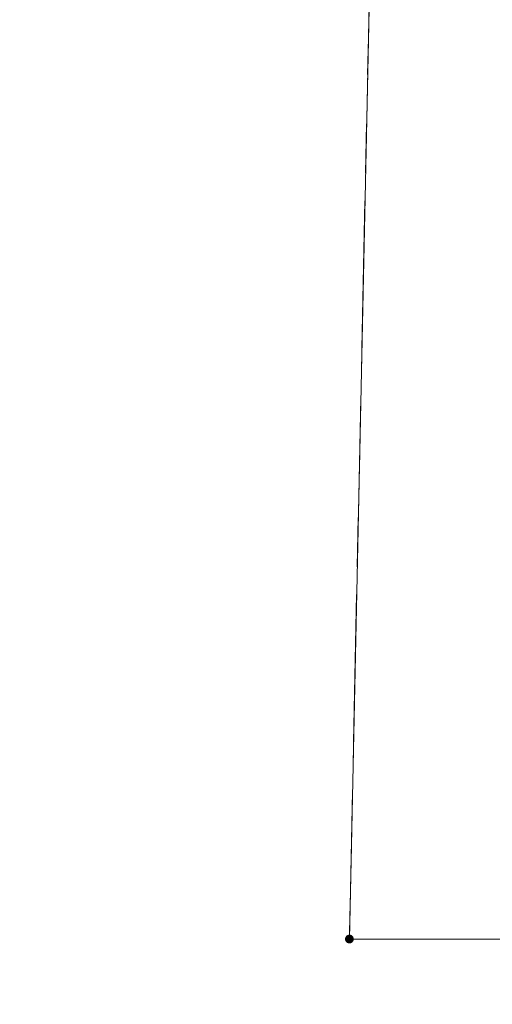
# Model space of a CAD drawing. Extents: x 5491056 to 5491224, y 5912897 to 5913097.
# Tile 5 of 15: x 5491170.42 to 5491175.23, y 5913041.45 to 5913051.46. Entities that reach past the tile are written whole.
import ezdxf

# ---------------------------------------------------------------- set-up
doc = ezdxf.new("R2010")
doc.units = 0
doc.linetypes.add('PRZER1-1', pattern=[1, 0.5, -0.5])
doc.linetypes.add('PRZER3-1', pattern=[2, 1.5, -0.5])
doc.layers.get('0').update_dxf_attribs({"linetype": 'CONTINUOUS'})
for name, color, linetype, lineweight in [('GEPPGD', 7, 'CONTINUOUS', 18), ('GESDZI', 7, 'CONTINUOUS', 18), ('GESKKL', 82, 'CONTINUOUS', 18), ('GESUZY', 96, 'CONTINUOUS', 18)]:
    doc.layers.add(name, color=color, linetype=linetype, lineweight=lineweight)
doc.layers.get('0').off()

# ---------------------------------------------------------------- blocks, each defined once
blk = doc.blocks.new('D_GEPPGD1_2')
blk.add_hatch(color=0).paths.add_polyline_path([(0, -0.045), (0.013906, -0.042798), (0.02645, -0.036406), (0.036406, -0.02645), (0.042798, -0.013906), (0.045, 0), (0.042798, 0.013906), (0.036406, 0.02645), (0.02645, 0.036406), (0.013906, 0.042798), (0, 0.045), (-0.013906, 0.042798), (-0.02645, 0.036406), (-0.036406, 0.02645), (-0.042798, 0.013906), (-0.045, 0), (-0.042798, -0.013906), (-0.036406, -0.02645), (-0.02645, -0.036406), (-0.013906, -0.042798)])

msp = doc.modelspace()

# ---------------------------------------------------------------- linework, layer by layer
at = {"layer": 'GESDZI', "color": 251, "linetype": 'Continuous', "lineweight": 13, "true_color": 0x636466, "elevation": 10.22, "flags": 128}
msp.add_lwpolyline([(5491170.92907, 5913022.80376), (5491179.52844, 5913042.11311), (5491173.7742, 5913042.11662), (5491174.41455, 5913072.3929), (5491162.67705, 5913073.0474), (5491154.83324, 5913025.57772)], dxfattribs=at)
at = {"layer": 'GESDZI', "color": 251, "linetype": 'Continuous', "lineweight": 18, "true_color": 0x636466, "elevation": 10.22}
msp.add_lwpolyline([(5491202.49702, 5913071.04248), (5491174.41455, 5913072.3929), (5491173.7742, 5913042.11662), (5491179.52844, 5913042.11311), (5491192.32073, 5913042.22895), (5491205.52135, 5913070.89264)], close=True, dxfattribs=at)
at = {"layer": 'GESKKL', "color": 252, "linetype": 'PRZER3-1', "lineweight": 13, "true_color": 0x939598, "elevation": 10.06}
msp.add_lwpolyline([(5491170.92907, 5913022.80376), (5491179.52844, 5913042.11311), (5491173.7742, 5913042.11662), (5491174.41455, 5913072.3929), (5491162.67705, 5913073.0474), (5491154.83324, 5913025.57772)], dxfattribs=at)
at = {"layer": 'GESUZY', "color": 252, "linetype": 'PRZER1-1', "lineweight": 13, "true_color": 0x939598, "elevation": 10.08}
msp.add_lwpolyline([(5491170.92907, 5913022.80376), (5491179.52844, 5913042.11311), (5491173.7742, 5913042.11662), (5491174.41455, 5913072.3929), (5491162.67705, 5913073.0474), (5491154.83324, 5913025.57772)], dxfattribs=at)
at = {"layer": 'GESUZY', "color": 252, "linetype": 'PRZER1-1', "lineweight": 18, "true_color": 0x939598, "elevation": 10.08}
msp.add_lwpolyline([(5491202.49702, 5913071.04248), (5491174.41455, 5913072.3929), (5491173.7742, 5913042.11662), (5491179.52844, 5913042.11311), (5491192.32073, 5913042.22895), (5491205.52135, 5913070.89264)], close=True, dxfattribs=at)

# ---------------------------------------------------------------- block references
at = {"layer": 'GEPPGD', "color": 252, "linetype": 'Continuous', "lineweight": 18, "true_color": 0x939598, "rotation": 61.5294752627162}
msp.add_blockref('D_GEPPGD1_2', (5491173.7742, 5913042.11662, 10.24), dxfattribs=at)

doc.saveas('drawing.dxf')
